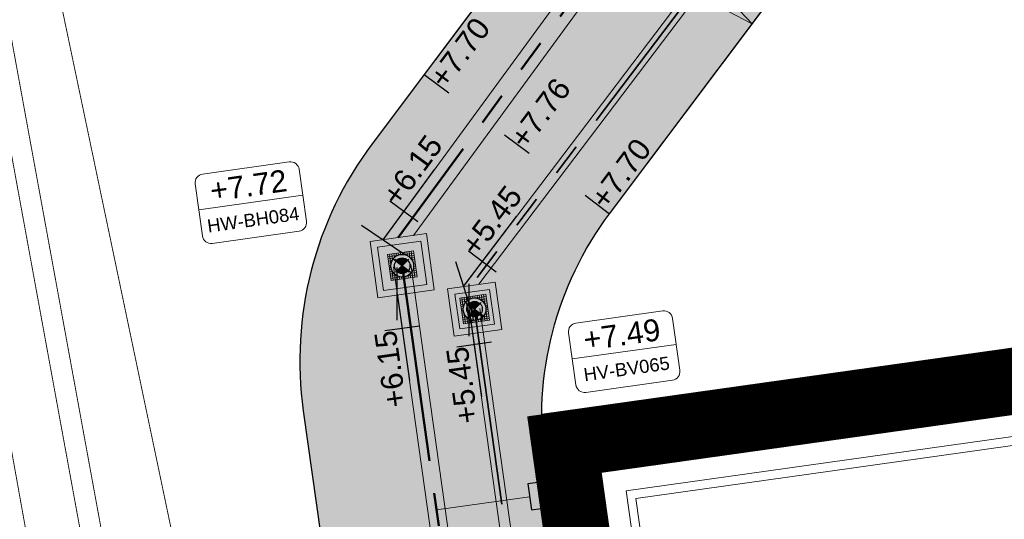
# Model space of a CAD drawing. Extents: x 98477 to 100410, y 398052 to 398969.
# Tile 193 of 256: x 98814 to 98836, y 398206 to 398217. Entities that reach past the tile are written whole.
import ezdxf
from ezdxf.enums import TextEntityAlignment as Align

# ---------------------------------------------------------------- set-up
doc = ezdxf.new("R2010")
doc.units = 0
for name, pattern in [('AL-NUTSTRACE', [17, 5, -3.5, 0, -3.5, 5]), ('RI-DWA', [9.75, 4.5, -0.75, 0.75, -0.75, 0.75, -0.75, 0.75, -0.75]), ('RI-RWA', [8.25, 4.5, -0.75, 0.75, -0.75, 0.75, -0.75])]:
    doc.linetypes.add(name, pattern=pattern)
for name, color, linetype, lineweight in [('B-bestaande watergang', 150, 'Continuous', 9), ('N-KO-kantbegrenzing grondwerk', 70, 'Continuous', 25), ('N-KO-kantverharding', 2, 'Continuous', 25), ('N-RI-DWA b.o.b.', 24, 'Continuous', 25), ('N-RI-DWA hoofdriool', 24, 'RI-DWA', 35), ('N-RI-DWA hoofdriool buiswand', 24, 'Continuous', 13), ('N-RI-DWA put', 1, 'Continuous', 25), ('N-RI-DWA putdeksel', 7, 'Continuous', 18), ('N-RI-DWA putnummer', 24, 'Continuous', 18), ('N-RI-DWA putwand', 7, 'Continuous', 18), ('N-RI-RWA b.o.b.', 162, 'Continuous', 25), ('N-RI-RWA hoofdriool', 162, 'RI-RWA', 50), ('N-RI-RWA hoofdriool buiswand', 162, 'Continuous', 13), ('N-RI-RWA kolkaansluitleiding', 132, 'RI-RWA', 18), ('N-RI-RWA put', 1, 'Continuous', 25), ('N-RI-RWA putdeksel', 7, 'Continuous', 18), ('N-RI-RWA putnummer', 162, 'Continuous', 18), ('N-RI-RWA putwand', 7, 'Continuous', 18), ('N-RI-straatkolk', 7, 'Continuous', 25), ("N-VH-arcering 'MAT' grijs 251", 251, 'Continuous', 18), ('N-VH-arcering printbeton', 8, 'Continuous', 9), ('X-AL-hoogtelijn - Niv 1', 1, 'AL-HOOGTELIJN', 18), ('X-AL-maatvoering VERWERKT', 180, 'Continuous', 18), ('X-AL-nutstrace VERWERKT', 252, 'AL-NUTSTRACE', 18), ('X-AL-planthoogte VERWERKT', 180, 'Continuous', 25)]:
    doc.layers.add(name, color=color, linetype=linetype, lineweight=lineweight)
for name, color, linetype, plot in [('X-AL-contourlijnen', 30, 'Continuous', False), ('X-AL-hulplijn', 30, 'Continuous', False), ('X-AL-hulplijn riolering', 30, 'Continuous', False)]:
    doc.layers.add(name, color=color, linetype=linetype, plot=plot)
doc.styles.add('CS Annotative', font='arial.ttf')
doc.styles.get("Standard").update_dxf_attribs({"font": 'txt.shx'})
doc.linetypes.add('AL-HOOGTELIJN', pattern='A,10,-1.5,["H",Standard,S=0.9,R=0,X=-0.3,Y=-0.45],-1.5,30', length=43)
doc.dimstyles.new('CS Annotative', dxfattribs={"dimtxt": 2.5, "dimasz": 3, "dimexe": 0.18, "dimexo": 0.0625, "dimgap": 1, "dimtad": 1, "dimzin": 3, "dimdsep": 46, "dimtxsty": 'CS Annotative', "dimblk": 'CS Dimensionpijl', "dimcen": 0, "dimse1": 1, "dimse2": 1, "dimclrd": 256, "dimclre": 256, "dimadec": 0, "dimazin": 0, "dimtm": 1e-09, "dimtfac": 1, "dimtdec": 0, "dimtofl": 0, "dimtmove": 1, "dimatfit": 1, "dimfxl": 1, "dimtfillclr": 256, "dimtolj": 1, "dimtzin": 3, "dimarcsym": 0})

# ---------------------------------------------------------------- blocks, each defined once
blk = doc.blocks.new('*U51')
h = blk.add_hatch()
h.set_pattern_fill('ANSI31', color=256, scale=0.8, angle=-10.6408)
h.set_pattern_definition([(34.36, (2e-15, -2e-16), (-0.056438, 0.082552), [])])
h.paths.add_polyline_path([(0.048, 0.256, 0.469716), (-0.26, 0, 0.360807), (-0.048, -0.256)])
at = {"flags": 128}
blk.add_lwpolyline([(0.048, 0.256), (-0.048, -0.256)], dxfattribs=at)
blk.add_circle((0, 0), 0.26)
at = {"layer": 'N-RI-DWA putdeksel', "flags": 128}
blk.add_lwpolyline([(0.078, 0.417), (-0.417, 0.078), (-0.078, -0.417), (0.417, -0.078)], close=True, dxfattribs=at)
at = {"layer": 'N-RI-DWA putdeksel', "lineweight": 5, "flags": 128}
for points in [[(-0.147, 0.215), (-0.169, 0.248)], [(-0.103, 0.239), (-0.128, 0.276)], [(-0.053, 0.255), (-0.087, 0.304)], [(0.107, 0.376), (-0.082, 0.247)], [(0.004, 0.26), (-0.045, 0.332)], [(0.071, 0.25), (-0.004, 0.361)], [(0.135, 0.334), (0.024, 0.259)], [(0.166, 0.2), (0.037, 0.389)], [(0.163, 0.293), (0.091, 0.244)], [(0.191, 0.252), (0.142, 0.218)], [(-0.2, 0.166), (-0.389, 0.037)], [(-0.247, -0.082), (-0.376, 0.107)], [(-0.25, 0.071), (-0.361, -0.004)], [(-0.259, 0.024), (-0.334, 0.135)], [(-0.26, 0.004), (-0.332, -0.045)], [(-0.244, 0.091), (-0.293, 0.163)], [(-0.218, 0.142), (-0.252, 0.191)], [(-0.185, 0.182), (-0.211, 0.219)], [(0.219, 0.211), (0.182, 0.185)], [(0.248, 0.169), (0.215, 0.147)], [(0.276, 0.128), (0.239, 0.103)], [(0.376, -0.107), (0.247, 0.082)], [(0.361, 0.004), (0.25, -0.071)], [(0.304, 0.087), (0.255, 0.053)], [(0.332, 0.045), (0.26, -0.004)], [(-0.255, -0.053), (-0.304, -0.087)], [(-0.239, -0.103), (-0.276, -0.128)], [(-0.215, -0.147), (-0.248, -0.169)], [(-0.182, -0.185), (-0.219, -0.211)], [(-0.142, -0.218), (-0.191, -0.252)], [(-0.037, -0.389), (-0.166, -0.2)], [(0.169, -0.248), (0.147, -0.215)], [(0.211, -0.219), (0.185, -0.182)], [(0.389, -0.037), (0.2, -0.166)], [(0.252, -0.191), (0.218, -0.142)], [(0.293, -0.163), (0.244, -0.091)], [(0.334, -0.135), (0.259, -0.024)], [(-0.091, -0.244), (-0.163, -0.293)], [(-0.024, -0.259), (-0.135, -0.334)], [(0.082, -0.247), (-0.107, -0.376)], [(0.004, -0.361), (-0.071, -0.25)], [(0.045, -0.332), (-0.004, -0.26)], [(0.087, -0.304), (0.053, -0.255)], [(0.128, -0.276), (0.103, -0.239)]]:
    blk.add_lwpolyline(points, dxfattribs=at)
at = {"layer": 'N-RI-DWA putwand', "flags": 128}
for points in [[(0.144, 0.764), (-0.764, 0.144), (-0.144, -0.764), (0.764, -0.144)], [(0.104, 0.556), (-0.556, 0.104), (-0.104, -0.556), (0.556, -0.104)]]:
    blk.add_lwpolyline(points, close=True, dxfattribs=at)
blk = doc.blocks.new('*U1226')
h = blk.add_hatch(color=256)
h.dxf.hatch_style = 1
h.paths.add_polyline_path([(-0.248, 0.077, 0.075411), (-0.26, 0, 0.859754), (0.248, -0.077)])
at = {"flags": 128}
blk.add_lwpolyline([(-0.248, 0.077), (0.248, -0.077)], dxfattribs=at)
blk.add_circle((0, 0), 0.26)
at = {"layer": 'N-RI-RWA putdeksel', "flags": 128}
blk.add_lwpolyline([(-0.405, 0.126), (-0.126, -0.405), (0.405, -0.126), (0.126, 0.405)], close=True, dxfattribs=at)
at = {"layer": 'N-RI-RWA putdeksel', "lineweight": 5, "flags": 128}
for points in [[(-0.184, 0.242), (-0.163, 0.203)], [(-0.14, 0.265), (-0.121, 0.23)], [(-0.095, 0.289), (-0.075, 0.249)], [(0.149, 0.361), (-0.053, 0.254)], [(-0.051, 0.312), (-0.023, 0.259)], [(-0.007, 0.335), (0.034, 0.258)], [(0.037, 0.359), (0.1, 0.24)], [(0.172, 0.317), (0.054, 0.254)], [(0.082, 0.382), (0.188, 0.18)], [(0.196, 0.272), (0.118, 0.232)], [(0.219, 0.228), (0.166, 0.2)], [(-0.18, 0.188), (-0.382, 0.082)], [(-0.361, 0.149), (-0.254, -0.053)], [(-0.24, 0.1), (-0.359, 0.037)], [(-0.258, 0.034), (-0.335, -0.007)], [(-0.317, 0.172), (-0.254, 0.054)], [(-0.272, 0.196), (-0.232, 0.118)], [(-0.228, 0.219), (-0.2, 0.166)], [(0.242, 0.184), (0.203, 0.163)], [(0.265, 0.14), (0.23, 0.121)], [(0.289, 0.095), (0.249, 0.075)], [(0.254, 0.053), (0.361, -0.149)], [(0.335, 0.007), (0.258, -0.034)], [(0.312, 0.051), (0.259, 0.023)], [(-0.259, -0.023), (-0.312, -0.051)], [(-0.249, -0.075), (-0.289, -0.095)], [(-0.23, -0.121), (-0.265, -0.14)], [(-0.203, -0.163), (-0.242, -0.184)], [(-0.166, -0.2), (-0.219, -0.228)], [(-0.188, -0.18), (-0.082, -0.382)], [(0.163, -0.203), (0.184, -0.242)], [(0.382, -0.082), (0.18, -0.188)], [(0.2, -0.166), (0.228, -0.219)], [(0.232, -0.118), (0.272, -0.196)], [(0.359, -0.037), (0.24, -0.1)], [(0.254, -0.054), (0.317, -0.172)], [(-0.118, -0.232), (-0.196, -0.272)], [(-0.054, -0.254), (-0.172, -0.317)], [(0.053, -0.254), (-0.149, -0.361)], [(-0.1, -0.24), (-0.037, -0.359)], [(-0.034, -0.258), (0.007, -0.335)], [(0.023, -0.259), (0.051, -0.312)], [(0.075, -0.249), (0.095, -0.289)], [(0.121, -0.23), (0.14, -0.265)]]:
    blk.add_lwpolyline(points, dxfattribs=at)
at = {"layer": 'N-RI-RWA putwand', "flags": 128}
for points in [[(-0.878, 0.273), (-0.273, -0.878), (0.878, -0.273), (0.273, 0.878)], [(-0.675, 0.21), (-0.21, -0.675), (0.675, -0.21), (0.21, 0.675)]]:
    blk.add_lwpolyline(points, close=True, dxfattribs=at)
blk = doc.blocks.new('*U212')
at = {"layer": 'X-AL-hulplijn riolering', "flags": 128}
for points in [[(0, -3), (0, 3)], [(0, 0), (1.39, -9.9)], [(2.54, -3.68), (-1.42, -4.24)]]:
    blk.add_lwpolyline(points, dxfattribs=at)
at = {"layer": 'N-RI-RWA b.o.b.', "linetype": 'Continuous', "style": 'CS Annotative'}
blk.add_attdef('B.o.b.links', text='', height=0.5, rotation=98, dxfattribs=at).set_placement((-0.28, -0.85), align=Align.MIDDLE_RIGHT)
blk = doc.blocks.new('*U134')
at = {"layer": 'X-AL-hulplijn riolering', "flags": 128}
for points in [[(0, -3), (0, 3)], [(0, 0), (1.39, -9.9)], [(2.54, -3.68), (-1.42, -4.24)]]:
    blk.add_lwpolyline(points, dxfattribs=at)
at = {"layer": 'N-RI-DWA b.o.b.', "linetype": 'Continuous', "style": 'CS Annotative'}
blk.add_attdef('B.o.b.links', text='', height=0.5, rotation=98, dxfattribs=at).set_placement((-0.28, -0.85), align=Align.MIDDLE_RIGHT)
blk = doc.blocks.new('*U596')
at = {"layer": 'X-AL-hulplijn riolering'}
for points in [[(-0.63, 0.63), (0, 0), (0.63, 0.63, 0.414214)], [(0, 0), (-0.63, -0.63, 0.414214), (0.63, -0.63)]]:
    blk.add_hatch(color=256, dxfattribs=at).paths.add_polyline_path(points)
at = {"lineweight": 9}
blk.add_line((-23.24, 6.38), (-11.36, 8.05), dxfattribs=at)
blk.add_lwpolyline([(-21.7, 2.56), (-11.79, 3.95, 0.414214), (-10.94, 5.08), (-11.78, 11.02, 0.414214), (-12.91, 11.87), (-22.81, 10.48, 0.414214), (-23.66, 9.35), (-22.83, 3.41, 0.414214)], format="xyb", close=True)
at = {"layer": 'X-AL-hulplijn riolering'}
for points in [[(0.75, -0.75), (-0.75, 0.75)], [(0.75, 0.75), (-0.75, -0.75)]]:
    blk.add_lwpolyline(points, dxfattribs=at)
blk.add_circle((0, 0), 0.887, dxfattribs=at)
at = {"style": 'CS Annotative'}
for tag, height, p in [('HOOGTE', 2.5, (-17.58, 9.17)), ('NR', 1.5, (-17.03, 5.26))]:
    blk.add_attdef(tag, text='', height=height, rotation=8, dxfattribs=at).set_placement(p, align=Align.MIDDLE_CENTER)
blk = doc.blocks.new('*U609')
at = {"layer": 'X-AL-hulplijn riolering'}
for points in [[(-0.63, 0.63), (0, 0), (0.63, 0.63, 0.414214)], [(0, 0), (-0.63, -0.63, 0.414214), (0.63, -0.63)]]:
    blk.add_hatch(color=256, dxfattribs=at).paths.add_polyline_path(points)
at = {"lineweight": 9}
blk.add_line((11.16, -5.69), (23.04, -4.02), dxfattribs=at)
blk.add_lwpolyline([(12.71, -9.51), (22.61, -8.12, 0.414214), (23.46, -6.99), (22.63, -1.05, 0.414214), (21.5, -0.2), (11.59, -1.59, 0.414214), (10.74, -2.72), (11.58, -8.66, 0.414214)], format="xyb", close=True)
at = {"layer": 'X-AL-hulplijn riolering'}
for points in [[(0.75, -0.75), (-0.75, 0.75)], [(0.75, 0.75), (-0.75, -0.75)]]:
    blk.add_lwpolyline(points, dxfattribs=at)
blk.add_circle((0, 0), 0.887, dxfattribs=at)
at = {"style": 'CS Annotative'}
for tag, height, p in [('HOOGTE', 2.5, (16.83, -2.9)), ('NR', 1.5, (17.38, -6.81))]:
    blk.add_attdef(tag, text='', height=height, rotation=8, dxfattribs=at).set_placement(p, align=Align.MIDDLE_CENTER)
blk = doc.blocks.new('*U757')
blk.add_lwpolyline([(-1.32, 1.33), (-0.91, -1.64), (1.32, -1.33), (0.91, 1.64)], close=True)
blk.add_solid([(-1.32, 1.33), (0.91, 1.64), (-1.32, 1.33), (-0.91, -1.64)])
blk = doc.blocks.new('*U859')
at = {"layer": 'X-AL-hulplijn', "flags": 128}
blk.add_lwpolyline([(-0.28, 0.21), (0.28, -0.21)], dxfattribs=at)
at = {"layer": 'X-AL-planthoogte VERWERKT', "linetype": 'Continuous', "style": 'CS Annotative'}
blk.add_attdef('HOOGTE-RECHTS', text='', height=0.5, rotation=53.0966, dxfattribs=at).set_placement((0, 0), align=Align.MIDDLE_LEFT)
blk = doc.blocks.new('CS Dimensionpijl')
h = blk.add_hatch(color=256)
h.dxf.hatch_style = 1
h.paths.add_polyline_path([(-1, -0.1667), (0, 0), (-1, 0.1667)])
at = {"flags": 128}
blk.add_lwpolyline([(0, 0.5), (0, -0.5)], dxfattribs=at)
blk.add_lwpolyline([(-1, -0.1667), (0, 0), (-1, 0.1667)], close=True, dxfattribs=at)
blk = doc.blocks.new('*D934')
at = {"layer": 'X-AL-maatvoering VERWERKT', "linetype": 'Continuous', "lineweight": -2, "transparency": 16777216}
blk.add_line((98826.953, 398219.91), (98830.232, 398217.448), dxfattribs=at)
at = {"layer": 'X-AL-maatvoering VERWERKT', "lineweight": -2, "transparency": 16777216, "xscale": 0.6000000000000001, "yscale": 0.6000000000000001, "zscale": 0.6000000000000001}
for p, rotation in [((98826.473, 398220.27), 143.0966201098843), ((98830.711, 398217.088), 323.0966201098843)]:
    blk.add_blockref('CS Dimensionpijl', p, dxfattribs=dict(at, rotation=rotation))
at = {"layer": 'X-AL-maatvoering VERWERKT', "color": 0, "transparency": 16777216, "insert": (98828.866, 398219.043), "char_height": 0.5, "attachment_point": 5, "rotation": 323.0966, "style": 'CS Annotative'}
blk.add_mtext('\\A1;5.30', dxfattribs=at)
blk = doc.blocks.new('*U1223')
at = {"layer": 'X-AL-hulplijn riolering', "flags": 128}
for points in [[(0, -3), (0, 3)], [(0, 0), (8.2, -5.72)], [(4.06, -0.39), (1.77, -3.67)]]:
    blk.add_lwpolyline(points, dxfattribs=at)
at = {"layer": 'N-RI-DWA b.o.b.', "linetype": 'Continuous', "style": 'CS Annotative'}
blk.add_attdef('B.o.b.links', text='', height=0.5, rotation=34.8908, dxfattribs=at).set_placement((1.79, -1.74), align=Align.MIDDLE_RIGHT)
blk = doc.blocks.new('*U1224')
at = {"layer": 'X-AL-hulplijn riolering', "flags": 128}
for points in [[(0, -3), (0, 3)], [(3.92, 2.14), (4.07, -1.85)], [(0, 0), (9.99, 0.36)]]:
    blk.add_lwpolyline(points, dxfattribs=at)
at = {"layer": 'N-RI-RWA b.o.b.', "linetype": 'Continuous', "style": 'CS Annotative'}
blk.add_attdef('B.o.b.links', text='', height=0.5, rotation=357.9084, dxfattribs=at).set_placement((2.57, -0.31), align=Align.MIDDLE_RIGHT)

msp = doc.modelspace()

# ---------------------------------------------------------------- hatches: boundary and pattern name
at = {"layer": "N-VH-arcering 'MAT' grijs 251"}
h = msp.add_hatch(color=256, dxfattribs=at)
h.dxf.hatch_style = 1
edge = h.paths.add_edge_path()
edge.add_line((98801.71, 398275.503), (98759.079, 398269.511))
edge.add_arc((98758.557, 398273.225), 3.75, 188, 278, ccw=False)
edge.add_line((98754.843, 398272.703), (98754.732, 398273.495))
edge.add_arc((98759.436, 398274.156), 4.75, 98, 188, ccw=False)
edge.add_line((98758.775, 398278.86), (98802.644, 398285.025))
edge.add_arc((98800.8, 398298.146), 13.25, 278, 315.3696)
edge.add_arc((98814.321, 398284.798), 5.75, 98, 135.3696, ccw=False)
edge.add_line((98813.521, 398290.492), (98817.945, 398291.114))
edge.add_arc((98818.745, 398285.42), 5.75, 8, 98, ccw=False)
edge.add_line((98824.439, 398286.22), (98832.122, 398231.557))
edge.add_arc((98824.447, 398230.479), 7.75, -36.9034, 8, ccw=False)
edge.add_line((98830.645, 398225.825), (98822.025, 398214.347))
edge.add_arc((98828.622, 398209.393), 8.25, 143.0966, 188)
edge.add_line((98820.453, 398208.245), (98820.952, 398204.691))
edge.add_line((98820.952, 398204.691), (98824.988, 398175.974))
edge.add_line((98824.988, 398175.974), (98826.345, 398166.319))
edge.add_arc((98829.563, 398166.771), 3.25, 188, 278)
edge.add_line((98830.016, 398163.553), (98845.496, 398165.728))
edge.add_line((98845.496, 398165.728), (98850.051, 398166.368))
edge.add_line((98850.051, 398166.368), (98871.26, 398169.349))
edge.add_line((98871.26, 398169.349), (98879.777, 398170.546))
edge.add_line((98879.777, 398170.546), (98895.918, 398172.814))
edge.add_line((98895.918, 398172.814), (98895.013, 398179.251))
edge.add_line((98895.013, 398179.251), (98835.845, 398170.936))
edge.add_arc((98835.184, 398175.639), 4.75, 188, 278, ccw=False)
edge.add_line((98830.48, 398174.978), (98825.977, 398207.018))
edge.add_arc((98833.652, 398208.097), 7.75, 143.0966, 188, ccw=False)
edge.add_line((98827.454, 398212.751), (98836.074, 398224.229))
edge.add_arc((98829.477, 398229.183), 8.25, 323.0966, 368)
edge.add_line((98837.646, 398230.331), (98837.342, 398232.493))
edge.add_line((98837.342, 398232.493), (98837.342, 398232.493))
edge.add_line((98837.342, 398232.493), (98829.688, 398286.958))
edge.add_arc((98835.382, 398287.758), 5.75, 98, 188, ccw=False)
edge.add_line((98834.582, 398293.452), (98882.505, 398300.187))
edge.add_arc((98883.618, 398292.265), 8, 11.632, 98, ccw=False)
edge.add_line((98891.454, 398293.878), (98891, 398296.086))
edge.add_line((98891, 398296.086), (98889.023, 398305.688))
edge.add_line((98889.023, 398305.688), (98888.557, 398307.974))
edge.add_line((98888.557, 398307.974), (98887.385, 398314.76))
edge.add_arc((98879.502, 398313.398), 8, -82, 9.8011, ccw=False)
edge.add_line((98880.615, 398305.476), (98872.945, 398304.398))
edge.add_arc((98872.423, 398308.111), 3.75, 189.4265, 278, ccw=False)
edge.add_arc((92946.735, 397324.304), 6003.05, 9.426501, 10.6116601)
edge.add_line((98847.121, 398429.774), (98842.313, 398429.098))
edge.add_arc((92946.735, 397324.304), 5998.2, 9.4285467, 10.6137733, ccw=False)
edge.add_arc((98860.089, 398306.469), 3.84, -81.4341, 6.6574, ccw=False)
edge.add_line((98860.661, 398302.671), (98847.185, 398300.777))
edge.add_line((98847.185, 398300.777), (98842.63, 398300.137))
edge.add_line((98842.63, 398300.137), (98820.151, 398296.978))
edge.add_arc((98819.35, 398302.672), 5.75, 188, 278, ccw=False)
edge.add_line((98813.656, 398301.872), (98812.306, 398311.477))
edge.add_line((98812.306, 398311.477), (98811.109, 398319.994))
edge.add_line((98811.109, 398319.994), (98809.244, 398333.263))
edge.add_line((98809.244, 398333.263), (98808.674, 398337.323))
edge.add_line((98808.674, 398337.323), (98807.714, 398344.156))
edge.add_line((98807.714, 398344.156), (98807.707, 398344.206))
edge.add_line((98807.707, 398344.206), (98811.668, 398344.762))
edge.add_line((98811.668, 398344.762), (98829.492, 398347.268))
edge.add_line((98829.492, 398347.268), (98831.968, 398347.616))
edge.add_line((98831.968, 398347.616), (98831.064, 398354.052))
edge.add_line((98831.064, 398354.052), (98828.588, 398353.704))
edge.add_line((98828.588, 398353.704), (98810.763, 398351.199))
edge.add_line((98810.763, 398351.199), (98806.802, 398350.643))
edge.add_line((98806.802, 398350.643), (98806.795, 398350.692))
edge.add_line((98806.795, 398350.692), (98805.146, 398362.424))
edge.add_line((98805.146, 398362.424), (98805.048, 398363.12))
edge.add_line((98805.048, 398363.12), (98803.991, 398370.646))
edge.add_line((98803.991, 398370.646), (98802.488, 398381.341))
edge.add_line((98802.488, 398381.341), (98801.43, 398388.867))
edge.add_line((98801.43, 398388.867), (98799.927, 398399.562))
edge.add_line((98799.927, 398399.562), (98798.869, 398407.088))
edge.add_line((98798.869, 398407.088), (98797.366, 398417.783))
edge.add_line((98797.366, 398417.783), (98796.795, 398421.843))
edge.add_line((98796.795, 398421.843), (98795.884, 398428.329))
edge.add_line((98795.884, 398428.329), (98795.877, 398428.379))
edge.add_line((98795.877, 398428.379), (98799.838, 398428.935))
edge.add_line((98799.838, 398428.935), (98817.663, 398431.44))
edge.add_line((98817.663, 398431.44), (98820.138, 398431.788))
edge.add_line((98820.138, 398431.788), (98819.234, 398438.225))
edge.add_line((98819.234, 398438.225), (98816.758, 398437.877))
edge.add_line((98816.758, 398437.877), (98798.933, 398435.372))
edge.add_line((98798.933, 398435.372), (98794.972, 398434.815))
edge.add_line((98794.972, 398434.815), (98794.965, 398434.865))
edge.add_line((98794.965, 398434.865), (98793.379, 398446.154))
edge.add_line((98793.379, 398446.154), (98792.739, 398450.709))
edge.add_line((98792.739, 398450.709), (98789.338, 398474.904))
edge.add_line((98789.338, 398474.904), (98783.892, 398474.138))
edge.add_line((98783.892, 398474.138), (98786.763, 398453.707))
edge.add_arc((98782.059, 398453.046), 4.75, -82, 8, ccw=False)
edge.add_line((98782.72, 398448.342), (98773.115, 398446.992))
edge.add_line((98773.115, 398446.992), (98764.599, 398445.795))
edge.add_line((98764.599, 398445.795), (98743.407, 398442.817))
edge.add_line((98743.407, 398442.817), (98734.891, 398441.62))
edge.add_line((98734.891, 398441.62), (98611.8, 398424.321))
edge.add_line((98611.8, 398424.321), (98607.657, 398453.801))
edge.add_arc((98611.637, 398454.122), 3.993, 101.3918, 184.6082, ccw=False)
edge.add_line((98610.849, 398458.036), (98611.839, 398458.175))
edge.add_line((98611.839, 398458.175), (98639.566, 398462.072))
edge.add_line((98639.566, 398462.072), (98641.547, 398462.351))
edge.add_line((98641.547, 398462.351), (98659.372, 398464.856))
edge.add_line((98659.372, 398464.856), (98661.847, 398465.204))
edge.add_line((98661.847, 398465.204), (98660.943, 398471.64))
edge.add_line((98660.943, 398471.64), (98649.901, 398470.089))
edge.add_line((98649.901, 398470.089), (98624.649, 398466.54))
edge.add_line((98624.649, 398466.54), (98622.669, 398466.261))
edge.add_line((98622.669, 398466.261), (98604.844, 398463.756))
edge.add_line((98604.844, 398463.756), (98602.864, 398463.478))
edge.add_line((98602.864, 398463.478), (98594.941, 398462.365))
edge.add_line((98594.941, 398462.365), (98576.275, 398459.741))
edge.add_line((98576.275, 398459.741), (98577.18, 398453.304))
edge.add_line((98577.18, 398453.304), (98578.17, 398453.444))
edge.add_line((98578.17, 398453.444), (98598.471, 398456.294))
edge.add_arc((98598.792, 398452.314), 3.993, 11.4249, 94.6095, ccw=False)
edge.add_line((98602.706, 398453.105), (98606.849, 398423.625))
edge.add_line((98606.849, 398423.625), (98548.819, 398415.469))
edge.add_arc((98548.158, 398420.173), 4.75, 188, 278, ccw=False)
edge.add_line((98543.454, 398419.512), (98539.768, 398445.74))
edge.add_line((98539.768, 398445.74), (98538.976, 398445.629))
edge.add_line((98538.976, 398445.629), (98538.732, 398447.362))
edge.add_line((98538.732, 398447.362), (98534.771, 398446.805))
edge.add_line((98534.771, 398446.805), (98536.53, 398434.292))
edge.add_line((98536.53, 398434.292), (98537.17, 398429.737))
edge.add_line((98537.17, 398429.737), (98538.395, 398421.022))
edge.add_line((98538.395, 398421.022), (98539.035, 398416.467))
edge.add_line((98539.035, 398416.467), (98541.025, 398402.306))
edge.add_line((98541.025, 398402.306), (98541.665, 398397.751))
edge.add_line((98541.665, 398397.751), (98543.656, 398383.59))
edge.add_line((98543.656, 398383.59), (98544.296, 398379.035))
edge.add_line((98544.296, 398379.035), (98545.604, 398369.727))
edge.add_arc((98543.871, 398369.483), 1.75, -82, 8, ccw=False)
edge.add_line((98544.115, 398367.75), (98522.477, 398364.709))
edge.add_line((98522.477, 398364.709), (98523.215, 398359.461))
edge.add_line((98523.215, 398359.461), (98545.05, 398362.529))
edge.add_line((98545.05, 398362.529), (98549.605, 398363.17))
edge.add_line((98549.605, 398363.17), (98564.162, 398365.215))
edge.add_arc((98564.824, 398360.512), 4.75, 8, 98, ccw=False)
edge.add_line((98569.527, 398361.173), (98576.5, 398311.56))
edge.add_arc((98571.796, 398310.899), 4.75, -82, 8, ccw=False)
edge.add_line((98572.457, 398306.195), (98563.842, 398304.985))
edge.add_line((98563.842, 398304.985), (98559.287, 398304.344))
edge.add_line((98559.287, 398304.344), (98541.016, 398301.777))
edge.add_line((98541.016, 398301.777), (98541.754, 398296.528))
edge.add_line((98541.754, 398296.528), (98553.885, 398298.233))
edge.add_arc((98554.128, 398296.5), 1.75, 8, 98, ccw=False)
edge.add_line((98555.861, 398296.744), (98557.35, 398286.148))
edge.add_line((98557.35, 398286.148), (98557.99, 398281.593))
edge.add_line((98557.99, 398281.593), (98560.134, 398266.343))
edge.add_line((98560.134, 398266.343), (98560.774, 398261.787))
edge.add_line((98560.774, 398261.787), (98562.917, 398246.537))
edge.add_line((98562.917, 398246.537), (98563.557, 398241.982))
edge.add_line((98563.557, 398241.982), (98565.701, 398226.732))
edge.add_line((98565.701, 398226.732), (98566.341, 398222.177))
edge.add_line((98566.341, 398222.177), (98567.566, 398213.462))
edge.add_line((98567.566, 398213.462), (98568.206, 398208.907))
edge.add_line((98568.206, 398208.907), (98576.531, 398149.669))
edge.add_line((98576.531, 398149.669), (98576.556, 398149.491))
edge.add_line((98576.556, 398149.491), (98535.46, 398143.715))
edge.add_line((98535.46, 398143.715), (98536.347, 398137.407))
edge.add_line((98536.347, 398137.407), (98537.337, 398137.546))
edge.add_line((98537.337, 398137.546), (98577.443, 398143.183))
edge.add_line((98577.443, 398143.183), (98578.765, 398133.775))
edge.add_line((98578.765, 398133.775), (98538.659, 398128.139))
edge.add_line((98538.659, 398128.139), (98537.669, 398128))
edge.add_line((98537.669, 398128), (98538.573, 398121.563))
edge.add_line((98538.573, 398121.563), (98579.669, 398127.339))
edge.add_line((98579.669, 398127.339), (98579.676, 398127.289))
edge.add_line((98579.676, 398127.289), (98580.766, 398119.535))
edge.add_line((98580.766, 398119.535), (98582.575, 398106.662))
edge.add_line((98582.575, 398106.662), (98583.062, 398103.196))
edge.add_line((98583.062, 398103.196), (98584.872, 398090.322))
edge.add_line((98584.872, 398090.322), (98585.359, 398086.856))
edge.add_line((98585.359, 398086.856), (98587.168, 398073.983))
edge.add_line((98587.168, 398073.983), (98588.149, 398067.001))
edge.add_arc((98585.921, 398066.688), 2.25, -71.0527, 8, ccw=False)
edge.add_line((98586.652, 398064.56), (98587.088, 398064.71))
edge.add_line((98587.088, 398064.71), (98595.765, 398067.689))
edge.add_line((98595.765, 398067.689), (98596.093, 398067.801))
edge.add_arc((98595.362, 398069.929), 2.25, 188, 288.9473, ccw=False)
edge.add_line((98593.134, 398069.616), (98582.466, 398145.525))
edge.add_arc((98587.169, 398146.186), 4.75, 98, 188, ccw=False)
edge.add_line((98586.508, 398150.89), (98609.067, 398154.06))
edge.add_line((98609.067, 398154.06), (98621.308, 398156.2))
edge.add_line((98621.308, 398156.2), (98618.713, 398174.661))
edge.add_line((98618.713, 398174.661), (98600.889, 398172.156))
edge.add_line((98600.889, 398172.156), (98602.706, 398159.225))
edge.add_line((98602.706, 398159.225), (98585.673, 398156.831))
edge.add_arc((98585.086, 398161.633), 4.838, 189.0296, 276.9704, ccw=False)
edge.add_line((98580.308, 398160.874), (98573.635, 398208.357))
edge.add_line((98573.635, 398208.357), (98572.717, 398214.893))
edge.add_line((98572.717, 398214.893), (98570.017, 398234.104))
edge.add_line((98570.017, 398234.104), (98569.098, 398240.64))
edge.add_line((98569.098, 398240.64), (98568.632, 398243.957))
edge.add_line((98568.632, 398243.957), (98568.166, 398247.275))
edge.add_arc((98572.869, 398247.936), 4.75, 98, 188, ccw=False)
edge.add_line((98572.208, 398252.64), (98597.856, 398256.244))
edge.add_line((98597.856, 398256.244), (98604.392, 398257.163))
edge.add_line((98604.392, 398257.163), (98619.642, 398259.306))
edge.add_line((98619.642, 398259.306), (98626.178, 398260.225))
edge.add_line((98626.178, 398260.225), (98639.447, 398262.089))
edge.add_line((98639.447, 398262.089), (98639.497, 398262.096))
edge.add_line((98639.497, 398262.096), (98640.054, 398258.135))
edge.add_line((98640.054, 398258.135), (98641.863, 398245.262))
edge.add_line((98641.863, 398245.262), (98642.141, 398243.281))
edge.add_line((98642.141, 398243.281), (98643.255, 398235.359))
edge.add_line((98643.255, 398235.359), (98644.577, 398225.952))
edge.add_line((98644.577, 398225.952), (98646.038, 398215.554))
edge.add_line((98646.038, 398215.554), (98646.386, 398213.078))
edge.add_line((98646.386, 398213.078), (98652.823, 398213.983))
edge.add_line((98652.823, 398213.983), (98652.475, 398216.458))
edge.add_line((98652.475, 398216.458), (98651.709, 398221.905))
edge.add_line((98651.709, 398221.905), (98651.431, 398223.885))
edge.add_line((98651.431, 398223.885), (98649.622, 398236.759))
edge.add_line((98649.622, 398236.759), (98649.343, 398238.739))
edge.add_line((98649.343, 398238.739), (98646.49, 398259.04))
edge.add_line((98646.49, 398259.04), (98645.934, 398263.001))
edge.add_line((98645.934, 398263.001), (98645.983, 398263.008))
edge.add_line((98645.983, 398263.008), (98654.398, 398264.191))
edge.add_line((98654.398, 398264.191), (98722.625, 398273.779))
edge.add_line((98722.625, 398273.779), (98731.142, 398274.976))
edge.add_line((98731.142, 398274.976), (98743.97, 398276.779))
edge.add_arc((98744.557, 398271.977), 4.838, 9.0296, 96.9704, ccw=False)
edge.add_line((98749.335, 398272.737), (98750.727, 398262.834))
edge.add_line((98750.727, 398262.834), (98752.41, 398263.07))
edge.add_line((98752.41, 398263.07), (98756.966, 398263.711))
edge.add_line((98756.966, 398263.711), (98772.216, 398265.854))
edge.add_line((98772.216, 398265.854), (98776.771, 398266.494))
edge.add_line((98776.771, 398266.494), (98795.982, 398269.194))
edge.add_line((98795.982, 398269.194), (98800.537, 398269.834))
edge.add_line((98800.537, 398269.834), (98802.468, 398270.106))
edge.add_line((98802.468, 398270.106), (98801.71, 398275.503))
edge = h.paths.add_edge_path(flags=16)
edge.add_line((98744.062, 398333.464), (98751.984, 398334.577))
edge.add_line((98751.984, 398334.577), (98753.966, 398334.856))
edge.add_line((98753.966, 398334.856), (98764.363, 398336.317))
edge.add_line((98764.363, 398336.317), (98764.363, 398336.317))
edge.add_line((98764.363, 398336.317), (98766.343, 398336.595))
edge.add_line((98766.343, 398336.595), (98774.265, 398337.708))
edge.add_line((98774.265, 398337.708), (98774.247, 398337.837))
edge.add_line((98774.247, 398337.837), (98802.49, 398341.806))
edge.add_line((98802.49, 398341.806), (98803.019, 398338.043))
edge.add_line((98803.019, 398338.043), (98808.474, 398299.225))
edge.add_arc((98800.8, 398298.146), 7.75, -82, 8, ccw=False)
edge.add_line((98801.878, 398290.472), (98771.967, 398286.268))
edge.add_line((98771.967, 398286.268), (98767.412, 398285.628))
edge.add_line((98767.412, 398285.628), (98755.133, 398283.902))
edge.add_line((98755.133, 398283.902), (98746.617, 398282.705))
edge.add_line((98746.617, 398282.705), (98730.376, 398280.423))
edge.add_line((98730.376, 398280.423), (98721.86, 398279.226))
edge.add_line((98721.86, 398279.226), (98654.328, 398269.735))
edge.add_arc((98653.667, 398274.439), 4.75, 188, 278, ccw=False)
edge.add_line((98648.963, 398273.778), (98644.134, 398308.14))
edge.add_line((98644.134, 398308.14), (98642.937, 398316.656))
edge.add_line((98642.937, 398316.656), (98640.3, 398335.422))
edge.add_line((98640.3, 398335.422), (98638.121, 398335.116))
edge.add_line((98638.121, 398335.116), (98637.23, 398334.99))
edge.add_line((98637.23, 398334.99), (98635.051, 398334.684))
edge.add_line((98635.051, 398334.684), (98635.74, 398329.782))
edge.add_line((98635.74, 398329.782), (98636.937, 398321.266))
edge.add_line((98636.937, 398321.266), (98638.385, 398310.967))
edge.add_line((98638.385, 398310.967), (98639.025, 398306.412))
edge.add_line((98639.025, 398306.412), (98641.168, 398291.162))
edge.add_line((98641.168, 398291.162), (98642.365, 398282.646))
edge.add_line((98642.365, 398282.646), (98643.715, 398273.04))
edge.add_arc((98639.011, 398272.379), 4.75, -82, 8, ccw=False)
edge.add_line((98639.672, 398267.675), (98619.322, 398264.815))
edge.add_line((98619.322, 398264.815), (98614.272, 398264.105))
edge.add_line((98614.272, 398264.105), (98593.922, 398261.245))
edge.add_arc((98593.261, 398265.949), 4.75, 188, 278, ccw=False)
edge.add_line((98588.557, 398265.288), (98581.779, 398313.514))
edge.add_line((98581.779, 398313.514), (98580.582, 398322.03))
edge.add_line((98580.582, 398322.03), (98575.231, 398360.106))
edge.add_line((98575.231, 398360.106), (98574.591, 398364.661))
edge.add_line((98574.591, 398364.661), (98572.663, 398378.377))
edge.add_line((98572.663, 398378.377), (98571.188, 398388.873))
edge.add_line((98571.188, 398388.873), (98568.516, 398407.887))
edge.add_arc((98573.22, 398408.548), 4.75, 98, 188, ccw=False)
edge.add_line((98572.559, 398413.251), (98607.119, 398418.109))
edge.add_line((98607.119, 398418.109), (98607.614, 398418.178))
edge.add_line((98607.614, 398418.178), (98611.584, 398389.936))
edge.add_line((98611.584, 398389.936), (98611.455, 398389.918))
edge.add_line((98611.455, 398389.918), (98613.264, 398377.044))
edge.add_line((98613.264, 398377.044), (98613.334, 398376.549))
edge.add_line((98613.334, 398376.549), (98626.207, 398378.358))
edge.add_line((98626.207, 398378.358), (98628.188, 398378.637))
edge.add_line((98628.188, 398378.637), (98636.11, 398379.75))
edge.add_line((98636.11, 398379.75), (98648.369, 398381.473))
edge.add_line((98648.369, 398381.473), (98647.465, 398387.91))
edge.add_line((98647.465, 398387.91), (98634.591, 398386.1))
edge.add_line((98634.591, 398386.1), (98632.492, 398385.805))
edge.add_line((98632.492, 398385.805), (98619.737, 398384.013))
edge.add_line((98619.737, 398384.013), (98617.509, 398383.7))
edge.add_line((98617.509, 398383.7), (98612.566, 398418.874))
edge.add_line((98612.566, 398418.874), (98613.061, 398418.944))
edge.add_line((98613.061, 398418.944), (98667.575, 398426.605))
edge.add_line((98667.575, 398426.605), (98722.089, 398434.267))
edge.add_line((98722.089, 398434.267), (98726.149, 398434.837))
edge.add_line((98726.149, 398434.837), (98759.422, 398439.513))
edge.add_line((98759.422, 398439.513), (98763.483, 398440.084))
edge.add_line((98763.483, 398440.084), (98783.486, 398442.895))
edge.add_arc((98784.147, 398438.192), 4.75, 8, 98, ccw=False)
edge.add_line((98788.851, 398438.853), (98795.615, 398390.726))
edge.add_arc((98790.911, 398390.065), 4.75, -82, 8, ccw=False)
edge.add_line((98791.572, 398385.361), (98787.363, 398384.769))
edge.add_line((98787.363, 398384.769), (98774.49, 398382.96))
edge.add_line((98774.49, 398382.96), (98766.122, 398381.784))
edge.add_line((98766.122, 398381.784), (98766.072, 398381.777))
edge.add_line((98766.072, 398381.777), (98764.945, 398389.798))
edge.add_line((98764.945, 398389.798), (98762.092, 398410.099))
edge.add_line((98762.092, 398410.099), (98761.953, 398411.089))
edge.add_line((98761.953, 398411.089), (98755.516, 398410.184))
edge.add_line((98755.516, 398410.184), (98755.655, 398409.194))
edge.add_line((98755.655, 398409.194), (98758.508, 398388.894))
edge.add_line((98758.508, 398388.894), (98759.636, 398380.872))
edge.add_line((98759.636, 398380.872), (98759.586, 398380.865))
edge.add_line((98759.586, 398380.865), (98748.792, 398379.348))
edge.add_line((98748.792, 398379.348), (98744.237, 398378.708))
edge.add_line((98744.237, 398378.708), (98741.316, 398378.298))
edge.add_line((98741.316, 398378.298), (98735.869, 398377.532))
edge.add_line((98735.869, 398377.532), (98732.948, 398377.122))
edge.add_line((98732.948, 398377.122), (98728.393, 398376.482))
edge.add_line((98728.393, 398376.482), (98718.319, 398375.066))
edge.add_arc((98720.442, 398359.964), 15.25, 98, 128)
edge.add_line((98711.053, 398371.981), (98707.249, 398369.01))
edge.add_line((98707.249, 398369.01), (98710.512, 398364.833))
edge.add_line((98710.512, 398364.833), (98713.62, 398367.262))
edge.add_arc((98721.254, 398357.324), 12.531, 99.3779, 127.5301, ccw=False)
edge.add_line((98719.212, 398369.688), (98728.557, 398371.001))
edge.add_line((98728.557, 398371.001), (98733.112, 398371.641))
edge.add_line((98733.112, 398371.641), (98743.906, 398373.158))
edge.add_line((98743.906, 398373.158), (98752.423, 398374.355))
edge.add_line((98752.423, 398374.355), (98763.216, 398375.872))
edge.add_line((98763.216, 398375.872), (98767.772, 398376.512))
edge.add_line((98767.772, 398376.512), (98793.321, 398380.103))
edge.add_arc((98793.768, 398376.291), 3.838, 9.3042, 96.6958, ccw=False)
edge.add_line((98797.556, 398376.911), (98799.602, 398362.354))
edge.add_line((98799.602, 398362.354), (98801.641, 398347.847))
edge.add_line((98801.641, 398347.847), (98801.71, 398347.352))
edge.add_line((98801.71, 398347.352), (98773.468, 398343.383))
edge.add_line((98773.468, 398343.383), (98773.361, 398344.145))
edge.add_line((98773.361, 398344.145), (98770.885, 398343.797))
edge.add_line((98770.885, 398343.797), (98758.012, 398341.988))
edge.add_line((98758.012, 398341.988), (98756.031, 398341.71))
edge.add_line((98756.031, 398341.71), (98743.158, 398339.9))
edge.add_line((98743.158, 398339.9), (98743.158, 398339.9))
edge.add_line((98743.158, 398339.9), (98742.167, 398339.761))
edge.add_line((98742.167, 398339.761), (98743.072, 398333.324))
edge.add_line((98743.072, 398333.324), (98744.062, 398333.464))
edge = h.paths.add_edge_path(flags=16)
edge.add_line((98545.99, 398402.903), (98545.74, 398404.686))
edge.add_arc((98550.444, 398405.347), 4.75, 98, 188, ccw=False)
edge.add_line((98549.783, 398410.05), (98557.705, 398411.164))
edge.add_arc((98558.366, 398406.46), 4.75, 8, 98, ccw=False)
edge.add_line((98563.07, 398407.121), (98563.355, 398405.091))
edge.add_line((98563.355, 398405.091), (98565.095, 398392.713))
edge.add_line((98565.095, 398392.713), (98565.443, 398390.237))
edge.add_line((98565.443, 398390.237), (98567.182, 398377.859))
edge.add_line((98567.182, 398377.859), (98567.468, 398375.829))
edge.add_arc((98562.764, 398375.168), 4.75, -82, 8, ccw=False)
edge.add_line((98563.425, 398370.464), (98555.503, 398369.35))
edge.add_arc((98554.842, 398374.054), 4.75, 188, 278, ccw=False)
edge.add_line((98550.138, 398373.393), (98549.887, 398375.176))
edge.add_line((98549.887, 398375.176), (98548.078, 398388.049))
edge.add_line((98548.078, 398388.049), (98547.8, 398390.03))
edge.add_line((98547.8, 398390.03), (98545.99, 398402.903))
edge = h.paths.add_edge_path(flags=16)
edge.add_line((98580.974, 398279.723), (98580.696, 398281.704))
edge.add_line((98580.696, 398281.704), (98579.235, 398292.102))
edge.add_line((98579.235, 398292.102), (98578.56, 398296.904))
edge.add_arc((98573.856, 398296.243), 4.75, 8, 98)
edge.add_line((98573.195, 398300.947), (98565.57, 398299.875))
edge.add_arc((98566.231, 398295.172), 4.75, 98, 186.1904)
edge.add_line((98561.508, 398294.659), (98561.506, 398294.659))
edge.add_line((98561.506, 398294.659), (98563.663, 398279.31))
edge.add_line((98563.663, 398279.31), (98563.942, 398277.329))
edge.add_line((98563.942, 398277.329), (98566.099, 398261.98))
edge.add_line((98566.099, 398261.98), (98566.101, 398261.981))
edge.add_arc((98570.782, 398262.79), 4.75, 189.8096, 278)
edge.add_line((98571.443, 398258.086), (98579.068, 398259.158))
edge.add_arc((98578.407, 398263.862), 4.75, 278, 368)
edge.add_line((98583.111, 398264.523), (98582.436, 398269.325))
edge.add_line((98582.436, 398269.325), (98580.974, 398279.723))
edge = h.paths.add_edge_path(flags=16)
edge.add_line((98615.081, 398162.782), (98614.489, 398166.998))
edge.add_arc((98612.756, 398166.755), 1.75, 8, 98)
edge.add_line((98612.512, 398168.488), (98608.551, 398167.931))
edge.add_arc((98608.795, 398166.198), 1.75, 98, 188)
edge.add_line((98607.062, 398165.955), (98607.654, 398161.738))
edge.add_arc((98609.387, 398161.982), 1.75, 188, 278)
edge.add_line((98609.631, 398160.249), (98613.592, 398160.805))
edge.add_arc((98613.348, 398162.538), 1.75, 278, 368)
at = {"layer": 'N-VH-arcering printbeton'}
h = msp.add_hatch(dxfattribs=at)
h.set_pattern_fill('CS-PRINTBETON', color=256)
h.set_pattern_definition([(45, (0, 0), (-0.3535533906, 0.3535533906), []), (45, (0.35, 0), (-0.3535533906, 0.3535533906), [0.5, -0.2])])
edge = h.paths.add_edge_path()
edge.add_line((98867.271, 398212.463), (98867.062, 398213.949))
edge.add_line((98867.062, 398213.949), (98825.902, 398208.164))
edge.add_arc((98833.652, 398208.097), 7.75, 179.5031, 188)
edge.add_line((98825.977, 398207.018), (98830.466, 398175.077))
edge.add_line((98830.466, 398175.077), (98835.913, 398175.843))
edge.add_line((98835.913, 398175.843), (98835.892, 398175.991))
edge.add_line((98835.892, 398175.991), (98848.765, 398177.801))
edge.add_line((98848.765, 398177.801), (98848.786, 398177.652))
edge.add_line((98848.786, 398177.652), (98850.767, 398177.93))
edge.add_line((98850.767, 398177.93), (98850.746, 398178.079))
edge.add_line((98850.746, 398178.079), (98863.619, 398179.888))
edge.add_line((98863.619, 398179.888), (98863.64, 398179.74))
edge.add_line((98863.64, 398179.74), (98865.621, 398180.018))
edge.add_line((98865.621, 398180.018), (98865.6, 398180.167))
edge.add_line((98865.6, 398180.167), (98878.473, 398181.976))
edge.add_line((98878.473, 398181.976), (98878.494, 398181.827))
edge.add_line((98878.494, 398181.827), (98880.475, 398182.106))
edge.add_line((98880.475, 398182.106), (98880.454, 398182.254))
edge.add_line((98880.454, 398182.254), (98893.278, 398184.056))
edge.add_line((98893.278, 398184.056), (98893.034, 398185.789))
edge.add_line((98893.034, 398185.789), (98831.44, 398177.133))
edge.add_line((98831.44, 398177.133), (98827.264, 398206.841))
edge.add_line((98827.264, 398206.841), (98867.271, 398212.463))

# ---------------------------------------------------------------- linework, layer by layer
at = {"layer": 'B-bestaande watergang', "const_width": 0.02, "flags": 128}
for points in [[(98810.02, 398112.462), (98824.084, 398107.241), (98834.574, 398103.594), (98834.907, 398104.301), (98833, 398114.836), (98833.008, 398114.742), (98828.644, 398136.836), (98825.036, 398156.572), (98820.219, 398182.638), (98816.189, 398203.594), (98812.167, 398225.575)], [(98811.709, 398225.433), (98815.731, 398203.452), (98819.701, 398182.464), (98824.567, 398156.558), (98828.322, 398136.704), (98832.438, 398114.646), (98834.169, 398105.378), (98834.18, 398104.709), (98833.699, 398104.496), (98824.082, 398107.772), (98810.507, 398112.831)], [(98810.823, 398113.732), (98824.24, 398108.595), (98833.07, 398105.787), (98832.58, 398109.26), (98831.783, 398114.474), (98827.456, 398136.47), (98823.612, 398156.185), (98818.809, 398182.391), (98814.506, 398203.306), (98810.812, 398223.913)], [(98813.776, 398222.983), (98817.757, 398203.998), (98821.441, 398182.762), (98826.409, 398157.472), (98829.848, 398136.877), (98834.046, 398116.174), (98836.026, 398104.996), (98836.104, 398103.591), (98835.385, 398102.553), (98833.691, 398102.773), (98824.214, 398105.942), (98809.938, 398111.594)]]:
    msp.add_lwpolyline(points, dxfattribs=at)
at = {"layer": 'N-KO-kantbegrenzing grondwerk', "flags": 128}
msp.add_lwpolyline([(98893.278, 398184.056), (98893.034, 398185.789), (98831.44, 398177.133), (98827.264, 398206.841), (98867.271, 398212.463), (98867.062, 398213.949), (98825.902, 398208.164)], dxfattribs=at)
at = {"layer": 'N-KO-kantverharding', "flags": 128}
for points in [[(98830.645, 398225.825), (98823.216, 398215.933), (98822.025, 398214.347, 0.198474), (98820.453, 398208.245), (98820.952, 398204.691), (98818.972, 398204.413), (98823.008, 398175.695), (98824.988, 398175.974), (98826.345, 398166.319, 0.414214), (98830.016, 398163.553), (98845.496, 398165.728), (98850.051, 398166.368), (98871.26, 398169.349), (98879.777, 398170.546), (98895.918, 398172.814)], [(98881.15, 398177.303), (98879.169, 398177.024), (98878.473, 398181.976), (98865.6, 398180.167), (98866.296, 398175.215), (98864.315, 398174.937), (98863.619, 398179.888), (98850.746, 398178.079), (98851.442, 398173.128), (98849.461, 398172.849), (98848.765, 398177.801), (98835.892, 398175.991), (98836.588, 398171.04), (98835.845, 398170.936, -0.414214), (98830.48, 398174.978), (98825.977, 398207.018, -0.198474), (98827.454, 398212.751), (98834.883, 398222.643)]]:
    msp.add_lwpolyline(points, format="xyb", dxfattribs=at)
at = {"layer": 'N-RI-DWA hoofdriool', "flags": 128}
for points in [[(98835.748, 398226.237), (98824.291, 398211.113)], [(98824.367, 398210.569), (98830.483, 398167.052)]]:
    msp.add_lwpolyline(points, dxfattribs=at)
at = {"layer": 'N-RI-DWA hoofdriool buiswand', "flags": 128}
for points in [[(98835.723, 398226.411), (98824.115, 398211.089)], [(98835.772, 398226.062), (98824.466, 398211.138)], [(98830.36, 398167.034), (98824.244, 398210.551)], [(98830.607, 398167.069), (98824.491, 398210.586)]]:
    msp.add_lwpolyline(points, dxfattribs=at)
at = {"layer": 'N-RI-RWA hoofdriool'}
for points in [[(98833.85, 398227.546), (98822.623, 398212.204)], [(98822.713, 398211.561), (98829.207, 398165.357)]]:
    msp.add_lwpolyline(points, dxfattribs=at)
at = {"layer": 'N-RI-RWA hoofdriool buiswand', "flags": 128}
for points in [[(98833.648, 398227.694), (98822.277, 398212.156)], [(98834.051, 398227.398), (98822.968, 398212.253)], [(98829.009, 398165.33), (98822.515, 398211.533)], [(98829.405, 398165.385), (98822.911, 398211.588)]]:
    msp.add_lwpolyline(points, dxfattribs=at)
at = {"layer": 'N-RI-RWA kolkaansluitleiding', "flags": 128}
msp.add_lwpolyline([(98825.626, 398206.281), (98823.497, 398205.982)], dxfattribs=at)
at = {"layer": 'X-AL-contourlijnen', "flags": 128}
msp.add_lwpolyline([(98830.645, 398225.825), (98822.025, 398214.347, 0.198474), (98820.453, 398208.245), (98820.952, 398204.691), (98824.988, 398175.974), (98826.345, 398166.319, 0.414214), (98830.016, 398163.553), (98845.496, 398165.728), (98850.051, 398166.368), (98871.26, 398169.349), (98879.777, 398170.546), (98895.918, 398172.814), (98895.013, 398179.251), (98835.845, 398170.936, -0.414214), (98830.48, 398174.978), (98825.977, 398207.018, -0.198474), (98827.454, 398212.751), (98836.074, 398224.229, 0.198474)], format="xyb", dxfattribs=at)
msp.add_lwpolyline([(98867.271, 398212.463), (98867.062, 398213.949), (98825.902, 398208.164, 0.037092), (98825.977, 398207.018), (98830.466, 398175.077), (98835.913, 398175.843), (98835.892, 398175.991), (98848.765, 398177.801), (98848.786, 398177.652), (98850.767, 398177.93), (98850.746, 398178.079), (98863.619, 398179.888), (98863.64, 398179.74), (98865.621, 398180.018), (98865.6, 398180.167), (98878.473, 398181.976), (98878.494, 398181.827), (98880.475, 398182.106), (98880.454, 398182.254), (98893.278, 398184.056), (98893.034, 398185.789), (98831.44, 398177.133), (98827.264, 398206.841)], format="xyb", close=True, dxfattribs=at)
at = {"layer": 'X-AL-hoogtelijn - Niv 1', "flags": 128}
for points in [[(98880.19, 398184.489), (98876.154, 398213.207), (98827.829, 398206.415), (98831.865, 398177.698)], [(98879.964, 398184.659), (98875.984, 398212.981), (98828.055, 398206.245), (98832.035, 398177.923)]]:
    msp.add_lwpolyline(points, close=True, dxfattribs=at)
at = {"layer": 'X-AL-nutstrace VERWERKT', "const_width": 1.5, "flags": 128}
msp.add_lwpolyline([(98894.773, 398185.276), (98830.801, 398176.286), (98826.417, 398207.479), (98867.167, 398213.206)], dxfattribs=at)

# ---------------------------------------------------------------- block references
at = {"layer": 'N-RI-DWA b.o.b.'}
ref = msp.add_blockref('*U1223', (98824.115, 398211.089), dxfattribs=dict(at, xscale=0.2, yscale=-0.2, zscale=0.2, rotation=17.96307152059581))
ref.add_attrib('B.o.b.links', '+5.45', dxfattribs={"linetype": 'Continuous', "height": 0.5, "rotation": 52.8539, "style": 'CS Annotative'}).set_placement((98825.286, 398213.296), align=Align.MIDDLE_RIGHT)
ref = msp.add_blockref('*U134', (98824.244, 398210.551), dxfattribs=dict(at, xscale=0.2, yscale=0.2, zscale=0.2))
ref.add_attrib('B.o.b.links', '+5.45', dxfattribs={"linetype": 'Continuous', "height": 0.5, "rotation": 98, "style": 'CS Annotative'}).set_placement((98823.959, 398209.703), align=Align.MIDDLE_RIGHT)
at = {"layer": 'N-RI-DWA put', "rotation": 63.64080713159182}
msp.add_blockref('*U51', (98824.367, 398210.569), dxfattribs=at)
at = {"layer": 'N-RI-DWA putnummer'}
ref = msp.add_blockref('*U609', (98824.367, 398210.569), dxfattribs=dict(at, xscale=0.2, yscale=0.2, zscale=0.2))
ref.add_attrib('HOOGTE', '+7.49', dxfattribs={"linetype": 'Continuous', "height": 0.5, "rotation": 8, "style": 'CS Annotative'}).set_placement((98827.733, 398209.989), align=Align.MIDDLE_CENTER)
ref.add_attrib('NR', 'HV-BV065', dxfattribs={"linetype": 'Continuous', "height": 0.3, "rotation": 8, "style": 'CS Annotative'}).set_placement((98827.843, 398209.206), align=Align.MIDDLE_CENTER)
at = {"layer": 'N-RI-RWA b.o.b.'}
ref = msp.add_blockref('*U1224', (98822.277, 398212.156), dxfattribs=dict(at, xscale=0.2, yscale=-0.2, zscale=0.2, rotation=55.895144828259))
ref.add_attrib('B.o.b.links', '+6.15', dxfattribs={"linetype": 'Continuous', "height": 0.5, "rotation": 53.8035, "style": 'CS Annotative'}).set_placement((98823.464, 398214.455), align=Align.MIDDLE_RIGHT)
ref = msp.add_blockref('*U212', (98822.601, 398210.92), dxfattribs=dict(at, xscale=0.2, yscale=0.2, zscale=0.2))
ref.add_attrib('B.o.b.links', '+6.15', dxfattribs={"linetype": 'Continuous', "height": 0.5, "rotation": 98, "style": 'CS Annotative'}).set_placement((98822.317, 398210.072), align=Align.MIDDLE_RIGHT)
at = {"layer": 'N-RI-RWA put', "rotation": 340.2503233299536}
msp.add_blockref('*U1226', (98822.713, 398211.561), dxfattribs=at)
at = {"layer": 'N-RI-RWA putnummer'}
ref = msp.add_blockref('*U596', (98822.713, 398211.561), dxfattribs=dict(at, xscale=0.2, yscale=0.2, zscale=0.2))
ref.add_attrib('HOOGTE', '+7.72', dxfattribs={"linetype": 'Continuous', "height": 0.5, "rotation": 8, "style": 'CS Annotative'}).set_placement((98819.198, 398213.395), align=Align.MIDDLE_CENTER)
ref.add_attrib('NR', 'HW-BH084', dxfattribs={"linetype": 'Continuous', "height": 0.3, "rotation": 8, "style": 'CS Annotative'}).set_placement((98819.308, 398212.613), align=Align.MIDDLE_CENTER)
at = {"layer": 'N-RI-straatkolk', "xscale": 0.2, "yscale": 0.2, "zscale": 0.2}
msp.add_blockref('*U757', (98825.849, 398206.312), dxfattribs=at)
at = {"layer": 'X-AL-planthoogte VERWERKT'}
for p, values in [((98823.496, 398215.723), {'HOOGTE-RECHTS': '+7.70'}), ((98825.335, 398214.342), {'HOOGTE-RECHTS': '+7.76'}), ((98827.175, 398212.961), {'HOOGTE-RECHTS': '+7.70'})]:
    msp.add_blockref('*U859', p, dxfattribs=at).add_auto_attribs(values)

# ---------------------------------------------------------------- dimensions: what is measured, and where the dimension line sits
at = {"layer": 'X-AL-maatvoering VERWERKT'}
dim = msp.add_aligned_dim(p1=(98827.038, 398221.023), p2=(98831.276, 398217.84), distance=-0.941, dimstyle='CS Annotative', dxfattribs=at)
dim.commit()
dim.dimension.update_dxf_attribs({"geometry": '*D934', "text_midpoint": (98828.866, 398219.043)})

doc.saveas('drawing.dxf')
